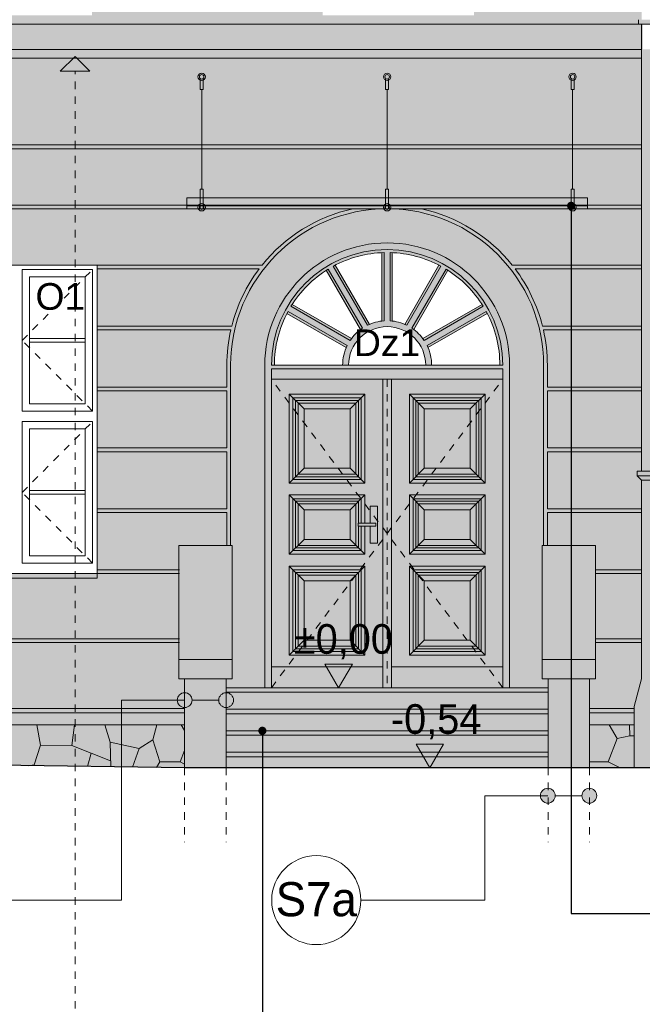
# Model space of a CAD drawing. Extents: x -396299 to -11759, y -15022 to 18278.
# Tile 164 of 205: x -73480 to -69284, y -5586 to 1053. Entities that reach past the tile are written whole.
import ezdxf

# ---------------------------------------------------------------- set-up
doc = ezdxf.new("R2010")
doc.units = 0
doc.header["$MEASUREMENT"] = 0
doc.linetypes.add('Hidden Line', pattern=[100, 50, -50])
for name, color, linetype, lineweight, true_color in [('Arch okna_Nr_Pióra__114', 7, 'Continuous', 13, 0xf1d696), ('Arch okna_Nr_Pióra__14', 7, 'Continuous', 18, 0xbd8b17), ('Arch okna_Nr_Pióra__82', 7, 'Continuous', 20, 0xaaaaaa), ('Arch opisy_Nr_Pióra__3', 7, 'Continuous', 20, 0xff6600), ('INWENT.ŚCIANY_Nr_Pióra__2', 7, 'Continuous', 13, 0x7f7f7f)]:
    doc.layers.add(name, color=color, linetype=linetype, lineweight=lineweight, true_color=true_color)
for name, color, linetype, lineweight in [('Arch okna_Nr_Pióra__32', 34, 'Continuous', 15), ('Arch opisy okien_Nr_Pióra__21', 7, 'Continuous', 13), ('Arch opisy_Nr_Pióra__1', 7, 'Continuous', 25), ('Arch opisy_Nr_Pióra__21', 7, 'Continuous', 13), ('Arch wymiary_Nr_Pióra__21', 7, 'Continuous', 13), ('Arch wyposażenie_Nr_Pióra__21', 7, 'Continuous', 13), ('INWENT ODWODNIENIE_Nr_Pióra__21', 7, 'Continuous', 13), ('INWENT TEREN_Nr_Pióra__1', 7, 'Continuous', 25), ('INWENT. DRZWI_Nr_Pióra__21', 7, 'Continuous', 13), ('INWENT.ŚCIANY_Nr_Pióra__21', 7, 'Continuous', 13), ('Istniejące schody_Nr_Pióra__21', 7, 'Continuous', 13)]:
    doc.layers.add(name, color=color, linetype=linetype, lineweight=lineweight)
doc.layers.add('Arch opisy', color=7, linetype='Continuous')
doc.layers.add('Arch wymiary', color=7, linetype='Continuous')
doc.styles.add('GENERATED_STYLE_1', font='txt')
doc.styles.add('GENERATED_STYLE_3', font='txt')
doc.styles.add('GENERATED_STYLE_8', font='arial.ttf')
doc.dimstyles.new('GENERATED_STYLE__11', dxfattribs={"dimtxt": 0.18, "dimasz": 109.44, "dimexe": 0.18, "dimexo": 0.0625, "dimgap": 0.09, "dimtad": 0, "dimtih": 1, "dimtoh": 1, "dimdec": 4, "dimzin": 0, "dimdsep": 46, "dimcen": 0.09, "dimadec": 0, "dimazin": 0, "dimtfac": 1, "dimtdec": 4, "dimtmove": 0, "dimatfit": 3, "dimldrblk": 'ARROWHEAD_11', "dimfxl": 0, "dimtolj": 1, "dimtzin": 0, "dimarcsym": 0})

# ---------------------------------------------------------------- blocks, each defined once
blk = doc.blocks.new('Linia_126', base_point=(-72088.7, -3535.4))
at = {"layer": 'Arch opisy_Nr_Pióra__21', "linetype": 'Continuous'}
for points in [[(-72318.7, -3535.4), (-72322.5, -3516.2), (-72333.4, -3500), (-72349.6, -3489.2), (-72368.7, -3485.4), (-72387.9, -3489.2), (-72404.1, -3500), (-72414.9, -3516.2), (-72418.7, -3535.4), (-72414.9, -3554.5), (-72404.1, -3570.7), (-72387.9, -3581.6), (-72368.7, -3585.4), (-72349.6, -3581.6), (-72333.4, -3570.7), (-72322.5, -3554.5)], [(-72038.7, -3535.4), (-72042.5, -3516.2), (-72053.4, -3500), (-72069.6, -3489.2), (-72088.7, -3485.4), (-72107.9, -3489.2), (-72124.1, -3500), (-72134.9, -3516.2), (-72138.7, -3535.4), (-72134.9, -3554.5), (-72124.1, -3570.7), (-72107.9, -3581.6), (-72088.7, -3585.4), (-72069.6, -3581.6), (-72053.4, -3570.7), (-72042.5, -3554.5)]]:
    blk.add_hatch(color=256, dxfattribs=at).paths.add_polyline_path(points, flags=0)
blk.add_line((-72138.7, -3535.4), (-72318.7, -3535.4), dxfattribs=at)
for centre in [(-72368.7, -3535.4), (-72088.7, -3535.4)]:
    blk.add_circle(centre, 50, dxfattribs=at)
blk = doc.blocks.new('Linia_127', base_point=(-72793, -4883.9))
at = {"layer": 'Arch opisy_Nr_Pióra__21', "linetype": 'Continuous'}
blk.add_line((-72793, -4883.9), (-73769.7, -4883.9), dxfattribs=at)
blk.add_circle((-74069.7, -4883.9), 300, dxfattribs=at)
blk = doc.blocks.new('Linia_128', base_point=(-69640.5, -4180))
at = {"layer": 'Arch opisy_Nr_Pióra__21', "linetype": 'Continuous'}
for points in [[(-69870.5, -4180), (-69874.3, -4160.9), (-69885.1, -4144.7), (-69901.3, -4133.8), (-69920.5, -4130), (-69939.6, -4133.8), (-69955.8, -4144.7), (-69966.7, -4160.9), (-69970.5, -4180), (-69966.7, -4199.1), (-69955.8, -4215.4), (-69939.6, -4226.2), (-69920.5, -4230), (-69901.3, -4226.2), (-69885.1, -4215.4), (-69874.3, -4199.1)], [(-69590.5, -4180), (-69594.3, -4160.9), (-69605.1, -4144.7), (-69621.3, -4133.8), (-69640.5, -4130), (-69659.6, -4133.8), (-69675.8, -4144.7), (-69686.7, -4160.9), (-69690.5, -4180), (-69686.7, -4199.1), (-69675.8, -4215.4), (-69659.6, -4226.2), (-69640.5, -4230), (-69621.3, -4226.2), (-69605.1, -4215.4), (-69594.3, -4199.1)]]:
    blk.add_hatch(color=256, dxfattribs=at).paths.add_polyline_path(points, flags=0)
blk.add_line((-69690.5, -4180), (-69870.5, -4180), dxfattribs=at)
for centre in [(-69920.5, -4180), (-69640.5, -4180)]:
    blk.add_circle(centre, 50, dxfattribs=at)
blk = doc.blocks.new('Linia_129', base_point=(-70344.8, -4883.9))
at = {"layer": 'Arch opisy_Nr_Pióra__21', "linetype": 'Continuous'}
blk.add_line((-70344.8, -4883.9), (-71181.4, -4883.9), dxfattribs=at)
blk.add_circle((-71481.4, -4883.9), 300, dxfattribs=at)
blk = doc.blocks.new('Linia_185', base_point=(-73106.7, -9914.6))
at = {"layer": 'Arch opisy_Nr_Pióra__3', "linetype": 'Continuous'}
blk.add_hatch(color=256, dxfattribs=at).paths.add_polyline_path([(-73106.7, 806), (-73006.7, 706), (-73206.7, 706)], flags=0)
for p, q in [((-73106.7, 806), (-73206.7, 706)), ((-73106.7, 806), (-73006.7, 706)), ((-73006.7, 706), (-73206.7, 706))]:
    blk.add_line(p, q, dxfattribs=at)
at = {"layer": 'Arch opisy_Nr_Pióra__3', "linetype": 'Hidden Line'}
blk.add_line((-73106.7, -9914.6), (-73106.7, 706), dxfattribs=at)
blk = doc.blocks.new('Wymiary_1', base_point=(-71330.9, -3451.8))
at = {"layer": 'Arch wymiary_Nr_Pióra__21', "linetype": 'Continuous'}
blk.add_hatch(color=256, dxfattribs=at).paths.add_polyline_path([(-71330.9, -3451.8), (-71423.7, -3291.8), (-71238.1, -3291.8)], flags=0)
for p, q in [((-71330.9, -3451.8), (-71423.7, -3291.8)), ((-71423.7, -3291.8), (-71238.1, -3291.8)), ((-71238.1, -3291.8), (-71330.9, -3451.8)), ((-71330.9, -3451.8), (-71450.9, -3451.8)), ((-71330.9, -3451.8), (-71210.9, -3451.8))]:
    blk.add_line(p, q, dxfattribs=at)
at = {"layer": 'Arch wymiary_Nr_Pióra__21', "insert": (-71632.1, -3259.8), "char_height": 200, "attachment_point": 7, "style": 'GENERATED_STYLE_1'}
blk.add_mtext('{±0,00}', dxfattribs=at)
blk = doc.blocks.new('Wymiary_4', base_point=(-70715.8, -3991.8))
at = {"layer": 'Arch wymiary_Nr_Pióra__21', "linetype": 'Continuous'}
blk.add_hatch(color=256, dxfattribs=at).paths.add_polyline_path([(-70715.8, -3991.8), (-70808.6, -3831.8), (-70623, -3831.8)], flags=0)
for p, q in [((-70715.8, -3991.8), (-70808.6, -3831.8)), ((-70808.6, -3831.8), (-70623, -3831.8)), ((-70623, -3831.8), (-70715.8, -3991.8)), ((-70715.8, -3991.8), (-70835.8, -3991.8)), ((-70715.8, -3991.8), (-70595.8, -3991.8))]:
    blk.add_line(p, q, dxfattribs=at)
at = {"layer": 'Arch wymiary_Nr_Pióra__21', "insert": (-70978.3, -3799.8), "char_height": 200, "attachment_point": 7, "style": 'GENERATED_STYLE_1'}
blk.add_mtext('{-0,54}', dxfattribs=at)
blk = doc.blocks.new('ARROWHEAD_11')
at = {"color": 0, "linetype": 'Continuous', "lineweight": 0}
blk.add_line((0, 0), (-1, 0), dxfattribs=at)
at = {"color": 0, "linetype": 'Continuous', "lineweight": 0, "const_width": 0.25, "flags": 128}
blk.add_lwpolyline([(-0.125, 0, 1), (0.125, 0, 1)], format="xyb", close=True, dxfattribs=at)

msp = doc.modelspace()

# ---------------------------------------------------------------- hatches: boundary and pattern name
at = {"layer": 'Arch okna_Nr_Pióra__114', "linetype": 'Continuous', "lineweight": 0, "true_color": 0x3c3525}
msp.add_hatch(color=39, dxfattribs=at).paths.add_polyline_path([(-81403.7, 1023.2), (-81473.7, 1023.2), (-81473.7, 853.2), (-81403.7, 853.2), (-81403.7, 793.2), (-69288.7, 793.2), (-69288.7, 1023.2)], flags=0)
at = {"layer": 'Arch okna_Nr_Pióra__114', "linetype": 'Continuous', "lineweight": 0, "true_color": 0x786b4b}
h = msp.add_hatch(color=47, dxfattribs=at)
h.paths.add_polyline_path([(-80773.7, 793.2), (-80773.7, -3121.8), (-80753.7, -3121.8), (-80753.7, -3151.8), (-80733.7, -3151.8), (-80733.7, -3231.8), (-80753.7, -3231.8), (-80753.7, -3591.8), (-80743.7, -3591.8), (-72368.7, -3591.8), (-72368.7, -3391.8), (-72408.7, -3391.8), (-72408.7, -2491.8), (-72048.7, -2491.8), (-72048.7, -3391.8), (-72088.7, -3391.8), (-72088.7, -3451.8), (-71828.7, -3451.8), (-71828.7, -1301.8, -1.030302), (-70178.7, -1301.8), (-70178.7, -3451.8), (-69918.7, -3451.8), (-69918.7, -3391.8), (-69958.7, -3391.8), (-69958.7, -2491.8), (-69598.7, -2491.8), (-69598.7, -3391.8), (-69638.7, -3391.8), (-69638.7, -3591.8), (-69338.7, -3591.8), (-69338.7, -3577.3), (-69288.7, -3390.7), (-69288.7, -2051.8), (-69318.7, -2021.8), (-69318.7, -1991.8), (-69288.7, -1991.8), (-69288.7, 793.2)], flags=0)
h.paths.add_polyline_path([(-77368.7, -2711.8), (-78448.7, -2711.8), (-78448.7, -601.8), (-77368.7, -601.8)], flags=0)
h.paths.add_polyline_path([(-75163.7, -2711.8), (-76243.7, -2711.8), (-76243.7, -601.8), (-75163.7, -601.8)], flags=0)
h.paths.add_polyline_path([(-74038.7, -601.8), (-72958.7, -601.8), (-72958.7, -2711.8), (-74038.7, -2711.8)], flags=0)
for points in [[(-72368.7, -3991.8), (-72088.7, -3991.8), (-72088.7, -3391.8), (-72368.7, -3391.8)], [(-69638.7, -3391.8), (-69918.7, -3391.8), (-69918.7, -3991.8), (-69638.7, -3991.8)], [(-80743.7, -3591.8), (-80743.7, -3621.8), (-80723.7, -3621.8), (-80723.7, -3701.8), (-72368.7, -3701.8), (-72368.7, -3591.8)], [(-69338.7, -3701.8), (-69638.7, -3701.8), (-69638.7, -3591.8), (-69338.7, -3591.8)]]:
    msp.add_hatch(color=47, dxfattribs=at).paths.add_polyline_path(points, flags=0)
at = {"layer": 'Arch okna_Nr_Pióra__14', "linetype": 'Continuous', "lineweight": 0, "true_color": 0x8d6811}
h = msp.add_hatch(color=44, dxfattribs=at)
h.paths.add_polyline_path([(-71828.7, -3451.8), (-70178.7, -3451.8), (-70178.7, -1276.8, 1), (-71828.7, -1276.8)], flags=0)
h.paths.add_polyline_path([(-71678.7, -927.5, 0.119953), (-71763.7, -1276.8), (-71303.7, -1276.8, -0.102018), (-71279.3, -1158.2)], flags=0)
h.paths.add_polyline_path([(-71643.7, -866.9), (-71244.3, -1097.5, -0.07256), (-71183, -1036.3), (-71413.6, -636.8, 0.108286)], flags=0)
h.paths.add_polyline_path([(-71353, -601.8), (-71122.4, -1001.3, -0.07256), (-71038.7, -978.9), (-71038.7, -517.6, 0.108286)], flags=0)
h.paths.add_polyline_path([(-70968.7, -517.6), (-70968.7, -978.9, -0.07256), (-70885.1, -1001.3), (-70654.5, -601.8, 0.108286)], flags=0)
h.paths.add_polyline_path([(-70593.8, -636.8), (-70824.5, -1036.3, -0.07256), (-70763.2, -1097.5), (-70363.8, -866.9, 0.108286)], flags=0)
h.paths.add_polyline_path([(-70328.8, -927.5), (-70728.2, -1158.2, -0.102018), (-70703.7, -1276.8), (-70243.7, -1276.8, 0.119953)], flags=0)
h.paths.add_polyline_path([(-70743.7, -1276.8, 1), (-71263.7, -1276.8)], flags=0)
at = {"layer": 'Arch okna_Nr_Pióra__32', "linetype": 'Continuous', "lineweight": 0, "true_color": 0x603000}
for points in [[(-81503.7, 1023.2), (-41868.7, 1023.2), (-41868.7, 1053.2), (-41868.7, 1123.2), (-44208.7, 1123.2), (-44208.7, 1083.2), (-45228.7, 1083.2), (-45228.7, 1123.2), (-46558.7, 1123.2), (-46558.7, 1083.2), (-47578.7, 1083.2), (-47578.7, 1123.2), (-48608.7, 1123.2), (-48608.7, 1083.2), (-49628.7, 1083.2), (-49628.7, 1123.2), (-51128.7, 1123.2), (-51128.7, 1083.2), (-52148.7, 1083.2), (-52148.7, 1123.2), (-53333.7, 1123.2), (-53333.7, 1053.2), (-53443.7, 1053.2), (-53443.7, 1123.2), (-54068.7, 1123.2), (-55268.7, 1123.2), (-55268.7, 1083.2), (-56288.7, 1083.2), (-56288.7, 1123.2), (-57463.7, 1123.2), (-57463.7, 1083.2), (-58483.7, 1083.2), (-58483.7, 1123.2), (-59673.7, 1123.2), (-59673.7, 1083.2), (-60693.7, 1083.2), (-60693.7, 1123.2), (-61898.7, 1123.2), (-61898.7, 1083.2), (-62918.7, 1083.2), (-62918.7, 1123.2), (-64093.7, 1123.2), (-64093.7, 1083.2), (-65113.7, 1083.2), (-65113.7, 1123.2), (-66293.7, 1123.2), (-66293.7, 1083.2), (-67313.7, 1083.2), (-67313.7, 1123.2), (-68548.7, 1123.2), (-69178.7, 1123.2), (-69178.7, 1053.2), (-69288.7, 1053.2), (-69288.7, 1123.2), (-70418.7, 1123.2), (-70418.7, 1083.2), (-71438.7, 1083.2), (-71438.7, 1123.2), (-72993.7, 1123.2), (-72993.7, 1083.2), (-74013.7, 1083.2), (-74013.7, 1123.2), (-75218.7, 1123.2), (-75218.7, 1083.2), (-76238.7, 1083.2), (-76238.7, 1123.2), (-77438.7, 1123.2), (-77438.7, 1083.2), (-78458.7, 1083.2), (-78458.7, 1123.2), (-80773.7, 1123.2), (-81343.7, 1123.2), (-81343.7, 1053.2), (-81503.7, 1053.2)], [(-69288.7, -3390.7), (-69338.7, -3577.3), (-69338.7, -3991.8), (-69228.7, -3991.8), (-69228.7, -3591.8), (-69178.7, -3405.2), (-69178.7, -2051.8), (-69148.7, -2021.8), (-69148.7, -1991.8), (-69178.7, -1991.8), (-69178.7, 793.2), (-69208.7, 793.2), (-69208.7, 853.2), (-69278.7, 853.2), (-69278.7, 1023.2), (-69288.7, 1023.2), (-69288.7, -1991.8), (-69318.7, -1991.8), (-69318.7, -2021.8), (-69288.7, -2051.8)], [(-74038.7, -2711.8), (-72958.7, -2711.8), (-72958.7, -2681.8), (-74038.7, -2681.8)]]:
    msp.add_hatch(color=48, dxfattribs=at).paths.add_polyline_path(points, flags=0)
at = {"layer": 'Arch okna_Nr_Pióra__82', "linetype": 'Continuous', "lineweight": 0, "true_color": 0x555555}
for points in [[(-72408.7, -3391.8), (-72048.7, -3391.8), (-72048.7, -2491.8), (-72408.7, -2491.8)], [(-69598.7, -3391.8), (-69958.7, -3391.8), (-69958.7, -2491.8), (-69598.7, -2491.8)], [(-72088.7, -3991.8), (-69918.7, -3991.8), (-69918.7, -3451.8), (-72088.7, -3451.8)], [(-72368.7, -3701.8), (-80748.7, -3701.8), (-80748.7, -3878), (-72368.7, -3991.8)], [(-69638.7, -3701.8), (-69638.7, -3991.8), (-69338.7, -3991.8), (-69338.7, -3701.8)]]:
    msp.add_hatch(color=251, dxfattribs=at).paths.add_polyline_path(points, flags=0)

# ---------------------------------------------------------------- linework, layer by layer
at = {"layer": 'Arch opisy_Nr_Pióra__21', "linetype": 'Continuous'}
for p, q in [((-72368.7, -3535.4), (-72793, -3535.4)), ((-72793, -3535.4), (-72793, -4883.9)), ((-69920.5, -4180), (-70344.8, -4180)), ((-70344.8, -4180), (-70344.8, -4883.9))]:
    msp.add_line(p, q, dxfattribs=at)
at = {"layer": 'Arch wyposażenie_Nr_Pióra__21', "linetype": 'Continuous'}
for p, q in [((-72263.7, 583), (-72263.7, 656.6)), ((-72243.7, 583), (-72243.7, 656.6)), ((-71013.7, 583), (-71013.7, 656.6)), ((-70993.7, 583), (-70993.7, 656.6)), ((-69763.7, 583), (-69763.7, 656.6)), ((-69743.7, 583), (-69743.7, 656.6)), ((-72263.7, 583), (-72243.7, 583)), ((-72253.7, -89.7), (-72253.7, 583)), ((-71013.7, 583), (-70993.7, 583)), ((-71003.7, -89.7), (-71003.7, 583)), ((-69743.7, 583), (-69763.7, 583)), ((-69753.7, -89.7), (-69753.7, 583)), ((-72263.7, -221.8), (-72263.7, -89.7)), ((-72263.7, -89.7), (-72243.7, -89.7)), ((-72243.7, -221.8), (-72243.7, -89.7)), ((-71013.7, -221.8), (-71013.7, -89.7)), ((-71013.7, -89.7), (-70993.7, -89.7)), ((-70993.7, -221.8), (-70993.7, -89.7)), ((-69763.7, -221.8), (-69763.7, -89.7)), ((-69743.7, -89.7), (-69763.7, -89.7)), ((-69743.7, -221.8), (-69743.7, -89.7)), ((-72353.7, -147.4), (-69653.7, -147.4)), ((-72353.7, -221.8), (-72353.7, -147.4)), ((-69653.7, -221.8), (-69653.7, -147.4)), ((-72353.7, -201.8), (-69653.7, -201.8)), ((-72353.7, -221.8), (-69653.7, -221.8))]:
    msp.add_line(p, q, dxfattribs=at)
for centre, radius in [((-72253.7, 667.8), 25), ((-72253.7, 667.8), 15), ((-71003.7, 667.8), 25), ((-71003.7, 667.8), 15), ((-69753.7, 667.8), 25), ((-69753.7, 667.8), 15), ((-72253.7, -211.8), 25), ((-72253.7, -211.8), 15), ((-71003.7, -211.8), 25), ((-71003.7, -211.8), 15), ((-69753.7, -211.8), 25), ((-69753.7, -211.8), 15)]:
    msp.add_circle(centre, radius, dxfattribs=at)
at = {"layer": 'INWENT ODWODNIENIE_Nr_Pióra__21', "linetype": 'Continuous'}
for p, q in [((-69288.7, -1991.8), (-69288.7, 1023.2)), ((-69148.7, -1991.8), (-69318.7, -1991.8)), ((-69318.7, -2021.8), (-69318.7, -1991.8)), ((-69148.7, -2021.8), (-69318.7, -2021.8)), ((-69318.7, -2021.8), (-69288.7, -2051.8)), ((-69288.7, -3390.7), (-69288.7, -2051.8)), ((-69178.7, -2051.8), (-69288.7, -2051.8)), ((-69338.7, -3577.3), (-69288.7, -3390.7)), ((-69338.7, -3991.8), (-69338.7, -3577.3))]:
    msp.add_line(p, q, dxfattribs=at)
at = {"layer": 'INWENT TEREN_Nr_Pióra__1', "linetype": 'Continuous'}
for p, q in [((-72368.7, -3991.8), (-80773.7, -3877.7)), ((-53008.7, -3991.8), (-72368.7, -3991.8))]:
    msp.add_line(p, q, dxfattribs=at)
at = {"layer": 'INWENT. DRZWI_Nr_Pióra__21', "linetype": 'Continuous'}
for p, q in [((-71038.7, -978.9), (-71038.7, -517.6)), ((-71023.7, -977.5), (-71023.7, -517.1)), ((-70983.7, -977.5), (-70983.7, -517.1)), ((-70983.7, -977.5), (-70983.7, -517.1)), ((-70968.7, -978.9), (-70968.7, -517.6)), ((-73463.7, -1586.8), (-73463.7, -631.8)), ((-73463.7, -631.8), (-72988.7, -631.8)), ((-72988.7, -1586.8), (-72988.7, -631.8)), ((-71183, -1036.3), (-71413.6, -636.8)), ((-71170.7, -1027.6), (-71400.9, -628.9)), ((-71136.1, -1007.6), (-71366.3, -608.9)), ((-71122.4, -1001.3), (-71353, -601.8)), ((-70885.1, -1001.3), (-70654.5, -601.8)), ((-70871.4, -1007.6), (-70641.2, -608.9)), ((-70836.8, -1027.6), (-70606.5, -628.9)), ((-70824.5, -1036.3), (-70593.8, -636.8)), ((-73413.7, -1536.8), (-73413.7, -681.8)), ((-73413.7, -681.8), (-73038.7, -681.8)), ((-73038.7, -1536.8), (-73038.7, -681.8)), ((-71279.3, -1158.2), (-71678.7, -927.5)), ((-71273, -1144.5), (-71671.7, -914.3)), ((-71253, -1109.8), (-71651.7, -879.6)), ((-71244.3, -1097.5), (-71643.7, -866.9)), ((-70763.2, -1097.5), (-70363.8, -866.9)), ((-70754.5, -1109.8), (-70355.8, -879.6)), ((-70734.5, -1144.5), (-70335.8, -914.3)), ((-70728.2, -1158.2), (-70328.8, -927.5)), ((-73413.7, -1096.3), (-73038.7, -1096.3)), ((-73413.7, -1122.3), (-73038.7, -1122.3)), ((-70223.7, -1276.8), (-71783.7, -1276.8)), ((-71783.7, -3451.8), (-71783.7, -1301.8)), ((-70223.7, -1301.8), (-71783.7, -1301.8)), ((-70223.7, -3451.8), (-70223.7, -1301.8)), ((-70223.7, -1371.8), (-71783.7, -1371.8)), ((-71033.7, -1371.8), (-71033.7, -3451.8)), ((-70973.7, -1371.8), (-70973.7, -3451.8)), ((-71663.7, -1471.8), (-71153.7, -1471.8)), ((-71663.7, -2071.8), (-71663.7, -1471.8)), ((-71663.7, -1471.8), (-71563.7, -1571.8)), ((-71638.7, -1496.8), (-71178.7, -1496.8)), ((-71638.7, -2046.8), (-71638.7, -1496.8)), ((-71621.2, -2029.3), (-71621.2, -1514.3)), ((-71621.2, -1514.3), (-71196.2, -1514.3)), ((-71153.7, -1471.8), (-71253.7, -1571.8)), ((-71196.2, -1514.3), (-71196.2, -2029.3)), ((-71178.7, -1496.8), (-71178.7, -2046.8)), ((-71153.7, -1471.8), (-71153.7, -2071.8)), ((-70343.7, -1471.8), (-70853.7, -1471.8)), ((-70853.7, -1471.8), (-70853.7, -2071.8)), ((-70853.7, -1471.8), (-70753.7, -1571.8)), ((-70368.7, -1496.8), (-70828.7, -1496.8)), ((-70828.7, -1496.8), (-70828.7, -2046.8)), ((-70811.2, -1514.3), (-70811.2, -2029.3)), ((-70386.2, -1514.3), (-70811.2, -1514.3)), ((-70343.7, -1471.8), (-70443.7, -1571.8)), ((-70386.2, -2029.3), (-70386.2, -1514.3)), ((-70368.7, -2046.8), (-70368.7, -1496.8)), ((-70343.7, -2071.8), (-70343.7, -1471.8)), ((-73463.7, -1586.8), (-72988.7, -1586.8)), ((-73413.7, -1536.8), (-73038.7, -1536.8)), ((-71603.7, -2011.8), (-71603.7, -1531.8)), ((-71603.7, -1531.8), (-71213.7, -1531.8)), ((-71563.7, -1971.8), (-71563.7, -1571.8)), ((-71563.7, -1571.8), (-71253.7, -1571.8)), ((-71253.7, -1571.8), (-71253.7, -1971.8)), ((-71213.7, -1531.8), (-71213.7, -2011.8)), ((-70793.7, -1531.8), (-70793.7, -2011.8)), ((-70403.7, -1531.8), (-70793.7, -1531.8)), ((-70753.7, -1571.8), (-70753.7, -1971.8)), ((-70443.7, -1571.8), (-70753.7, -1571.8)), ((-70443.7, -1971.8), (-70443.7, -1571.8)), ((-70403.7, -2011.8), (-70403.7, -1531.8)), ((-73463.7, -1656.8), (-73463.7, -2611.8)), ((-73463.7, -1656.8), (-72988.7, -1656.8)), ((-72988.7, -1656.8), (-72988.7, -2611.8)), ((-73413.7, -1706.8), (-73413.7, -2561.8)), ((-73413.7, -1706.8), (-73038.7, -1706.8)), ((-73038.7, -1706.8), (-73038.7, -2561.8)), ((-71663.7, -2071.8), (-71563.7, -1971.8)), ((-71563.7, -1971.8), (-71253.7, -1971.8)), ((-71153.7, -2071.8), (-71253.7, -1971.8)), ((-70853.7, -2071.8), (-70753.7, -1971.8)), ((-70443.7, -1971.8), (-70753.7, -1971.8)), ((-70343.7, -2071.8), (-70443.7, -1971.8)), ((-71638.7, -2046.8), (-71178.7, -2046.8)), ((-71621.2, -2029.3), (-71196.2, -2029.3)), ((-71603.7, -2011.8), (-71213.7, -2011.8)), ((-70368.7, -2046.8), (-70828.7, -2046.8)), ((-70386.2, -2029.3), (-70811.2, -2029.3)), ((-70403.7, -2011.8), (-70793.7, -2011.8)), ((-73413.7, -2121.3), (-73038.7, -2121.3)), ((-71663.7, -2071.8), (-71153.7, -2071.8)), ((-70343.7, -2071.8), (-70853.7, -2071.8)), ((-73413.7, -2147.3), (-73038.7, -2147.3)), ((-71663.7, -2151.8), (-71153.7, -2151.8)), ((-71663.7, -2551.8), (-71663.7, -2151.8)), ((-71663.7, -2151.8), (-71563.7, -2251.8)), ((-71638.7, -2176.8), (-71178.7, -2176.8)), ((-71638.7, -2526.8), (-71638.7, -2176.8)), ((-71153.7, -2151.8), (-71253.7, -2251.8)), ((-71178.7, -2176.8), (-71178.7, -2341.8)), ((-71153.7, -2151.8), (-71153.7, -2341.8)), ((-70343.7, -2151.8), (-70853.7, -2151.8)), ((-70853.7, -2151.8), (-70853.7, -2551.8)), ((-70853.7, -2151.8), (-70753.7, -2251.8)), ((-70368.7, -2176.8), (-70828.7, -2176.8)), ((-70828.7, -2176.8), (-70828.7, -2526.8)), ((-70343.7, -2151.8), (-70443.7, -2251.8)), ((-70368.7, -2526.8), (-70368.7, -2176.8)), ((-70343.7, -2551.8), (-70343.7, -2151.8)), ((-71621.2, -2509.3), (-71621.2, -2194.3)), ((-71621.2, -2194.3), (-71196.2, -2194.3)), ((-71603.7, -2491.8), (-71603.7, -2211.8)), ((-71603.7, -2211.8), (-71213.7, -2211.8)), ((-71563.7, -2451.8), (-71563.7, -2251.8)), ((-71563.7, -2251.8), (-71253.7, -2251.8)), ((-71253.7, -2251.8), (-71253.7, -2451.8)), ((-71213.7, -2211.8), (-71213.7, -2491.8)), ((-71196.2, -2194.3), (-71196.2, -2341.8)), ((-71118.7, -2226.8), (-71068.7, -2226.8)), ((-71118.7, -2341.8), (-71118.7, -2226.8)), ((-71068.7, -2226.8), (-71068.7, -2476.8)), ((-70811.2, -2194.3), (-70811.2, -2509.3)), ((-70386.2, -2194.3), (-70811.2, -2194.3)), ((-70793.7, -2211.8), (-70793.7, -2491.8)), ((-70403.7, -2211.8), (-70793.7, -2211.8)), ((-70753.7, -2251.8), (-70753.7, -2451.8)), ((-70443.7, -2251.8), (-70753.7, -2251.8)), ((-70443.7, -2451.8), (-70443.7, -2251.8)), ((-70403.7, -2491.8), (-70403.7, -2211.8)), ((-70386.2, -2509.3), (-70386.2, -2194.3)), ((-71078.7, -2341.8), (-71198.7, -2341.8)), ((-71198.7, -2341.8), (-71198.7, -2361.8)), ((-71198.7, -2361.8), (-71078.7, -2361.8)), ((-71196.2, -2361.8), (-71196.2, -2509.3)), ((-71178.7, -2361.8), (-71178.7, -2526.8)), ((-71153.7, -2361.8), (-71153.7, -2551.8)), ((-71118.7, -2476.8), (-71118.7, -2361.8)), ((-71078.7, -2361.8), (-71078.7, -2341.8)), ((-71663.7, -2551.8), (-71563.7, -2451.8)), ((-71563.7, -2451.8), (-71253.7, -2451.8)), ((-71153.7, -2551.8), (-71253.7, -2451.8)), ((-70853.7, -2551.8), (-70753.7, -2451.8)), ((-70443.7, -2451.8), (-70753.7, -2451.8)), ((-70343.7, -2551.8), (-70443.7, -2451.8)), ((-71621.2, -2509.3), (-71196.2, -2509.3)), ((-71603.7, -2491.8), (-71213.7, -2491.8)), ((-71068.7, -2476.8), (-71118.7, -2476.8)), ((-70386.2, -2509.3), (-70811.2, -2509.3)), ((-70403.7, -2491.8), (-70793.7, -2491.8)), ((-73413.7, -2561.8), (-73038.7, -2561.8)), ((-71663.7, -2551.8), (-71153.7, -2551.8)), ((-71638.7, -2526.8), (-71178.7, -2526.8)), ((-70343.7, -2551.8), (-70853.7, -2551.8)), ((-70368.7, -2526.8), (-70828.7, -2526.8)), ((-73463.7, -2611.8), (-72988.7, -2611.8)), ((-71663.7, -3231.8), (-71663.7, -2631.8)), ((-71663.7, -2631.8), (-71153.7, -2631.8)), ((-71663.7, -2631.8), (-71563.7, -2731.8)), ((-71153.7, -2631.8), (-71253.7, -2731.8)), ((-71153.7, -2631.8), (-71153.7, -3231.8)), ((-70343.7, -2631.8), (-70853.7, -2631.8)), ((-70853.7, -2631.8), (-70853.7, -3231.8)), ((-70853.7, -2631.8), (-70753.7, -2731.8)), ((-70343.7, -2631.8), (-70443.7, -2731.8)), ((-70343.7, -3231.8), (-70343.7, -2631.8)), ((-71638.7, -2656.8), (-71178.7, -2656.8)), ((-71638.7, -3206.8), (-71638.7, -2656.8)), ((-71621.2, -3189.3), (-71621.2, -2674.3)), ((-71621.2, -2674.3), (-71196.2, -2674.3)), ((-71603.7, -3171.8), (-71603.7, -2691.8)), ((-71603.7, -2691.8), (-71213.7, -2691.8)), ((-71213.7, -2691.8), (-71213.7, -3171.8)), ((-71196.2, -2674.3), (-71196.2, -3189.3)), ((-71178.7, -2656.8), (-71178.7, -3206.8)), ((-70368.7, -2656.8), (-70828.7, -2656.8)), ((-70828.7, -2656.8), (-70828.7, -3206.8)), ((-70811.2, -2674.3), (-70811.2, -3189.3)), ((-70386.2, -2674.3), (-70811.2, -2674.3)), ((-70793.7, -2691.8), (-70793.7, -3171.8)), ((-70403.7, -2691.8), (-70793.7, -2691.8)), ((-70403.7, -3171.8), (-70403.7, -2691.8)), ((-70386.2, -3189.3), (-70386.2, -2674.3)), ((-70368.7, -3206.8), (-70368.7, -2656.8)), ((-71563.7, -3131.8), (-71563.7, -2731.8)), ((-71563.7, -2731.8), (-71253.7, -2731.8)), ((-71253.7, -2731.8), (-71253.7, -3131.8)), ((-70753.7, -2731.8), (-70753.7, -3131.8)), ((-70443.7, -2731.8), (-70753.7, -2731.8)), ((-70443.7, -3131.8), (-70443.7, -2731.8)), ((-71663.7, -3231.8), (-71563.7, -3131.8)), ((-71603.7, -3171.8), (-71213.7, -3171.8)), ((-71563.7, -3131.8), (-71253.7, -3131.8)), ((-71153.7, -3231.8), (-71253.7, -3131.8)), ((-70853.7, -3231.8), (-70753.7, -3131.8)), ((-70403.7, -3171.8), (-70793.7, -3171.8)), ((-70443.7, -3131.8), (-70753.7, -3131.8)), ((-70343.7, -3231.8), (-70443.7, -3131.8)), ((-71663.7, -3231.8), (-71153.7, -3231.8)), ((-71638.7, -3206.8), (-71178.7, -3206.8)), ((-71621.2, -3189.3), (-71196.2, -3189.3)), ((-70343.7, -3231.8), (-70853.7, -3231.8)), ((-70368.7, -3206.8), (-70828.7, -3206.8)), ((-70386.2, -3189.3), (-70811.2, -3189.3)), ((-71033.7, -3311.8), (-71783.7, -3311.8)), ((-70223.7, -3311.8), (-70973.7, -3311.8)), ((-70178.7, -3451.8), (-71828.7, -3451.8))]:
    msp.add_line(p, q, dxfattribs=at)
at = {"layer": 'INWENT. DRZWI_Nr_Pióra__21', "linetype": 'Hidden Line'}
for p, q in [((-73463.7, -1109.3), (-72988.7, -631.8)), ((-72988.7, -1586.8), (-73463.7, -1109.3)), ((-71003.7, -2411.8), (-71783.7, -1371.8)), ((-71003.7, -1371.8), (-71003.7, -3451.8)), ((-71003.7, -2411.8), (-70223.7, -1371.8)), ((-73463.7, -2134.3), (-72988.7, -1656.8)), ((-72988.7, -2611.8), (-73463.7, -2134.3)), ((-71783.7, -3451.8), (-71003.7, -2411.8)), ((-70223.7, -3451.8), (-71003.7, -2411.8)), ((-72368.7, -3991.8), (-72368.7, -4492.8)), ((-72088.7, -3991.8), (-72088.7, -4492.8)), ((-69918.7, -3991.8), (-69918.7, -4492.8)), ((-69638.7, -3991.8), (-69638.7, -4492.8))]:
    msp.add_line(p, q, dxfattribs=at)
at = {"layer": 'INWENT. DRZWI_Nr_Pióra__21', "linetype": 'Continuous'}
for radius, start, end in [(780, 0, 180), (760, 91.50796, 118.49204), (760, 61.50796, 88.49204), (760, 121.50796, 148.49204), (760, 31.50796, 58.49204), (760, 151.50796, 180), (760, 0, 28.49204), (300, 93.82255, 116.17745), (300, 63.82255, 86.17745), (260, 0, 180), (300, 123.82255, 146.17745), (300, 33.82255, 56.17745), (300, 153.82255, 180), (300, 0, 26.17745)]:
    msp.add_arc((-71003.7, -1276.8), radius, start, end, dxfattribs=at)
at = {"layer": 'INWENT.ŚCIANY_Nr_Pióra__2', "linetype": 'Continuous'}
for p, q in [((-73339.8, -3838), (-73365, -3701.8)), ((-73111.5, -3701.8), (-73128.9, -3840.7)), ((-72906.9, -3701.8), (-72870.3, -3819.8)), ((-72583.7, -3803.5), (-72555.9, -3701.8)), ((-72391, -3701.8), (-72368.7, -3739.6)), ((-69507.3, -3701.8), (-69453.6, -3793.1)), ((-69369.2, -3701.8), (-69367, -3776.9)), ((-69367, -3776.9), (-69453.6, -3793.1)), ((-69367, -3776.9), (-69338.7, -3775.3)), ((-73339.8, -3838), (-73383.1, -3970.5)), ((-73128.9, -3840.7), (-73339.8, -3838)), ((-73128.9, -3840.7), (-72867.6, -3943.5)), ((-72870.3, -3819.8), (-72675.6, -3860.3)), ((-72870.3, -3819.8), (-72865.6, -3985.1)), ((-72675.6, -3860.3), (-72583.7, -3803.5)), ((-72583.7, -3803.5), (-72535, -3952.3)), ((-69453.6, -3793.1), (-69514.4, -3952.3)), ((-73023, -3982.9), (-72998.2, -3892.1)), ((-72719.5, -3987.1), (-72675.6, -3860.3)), ((-72368.7, -3875.5), (-72398.1, -3952.3)), ((-73383.1, -3970.5), (-73420.6, -3977.5)), ((-73383.1, -3970.5), (-73380.7, -3978.1)), ((-72535, -3952.3), (-72559.3, -3989.2)), ((-72535, -3952.3), (-72398.1, -3952.3)), ((-72398.1, -3952.3), (-72368.7, -3966.3)), ((-69638.7, -3952.3), (-69514.4, -3952.3)), ((-69514.4, -3952.3), (-69431.9, -3991.8))]:
    msp.add_line(p, q, dxfattribs=at)
at = {"layer": 'INWENT.ŚCIANY_Nr_Pióra__21', "linetype": 'Continuous'}
for p, q in [((-41868.7, 1023.2), (-81503.7, 1023.2)), ((-69308.7, 1053.2), (-69308.7, 1023.2)), ((-69288.7, 853.2), (-81473.7, 853.2)), ((-69288.7, 793.2), (-81403.7, 793.2)), ((-69288.7, 208.2), (-80773.7, 208.2)), ((-69288.7, 183.2), (-80773.7, 183.2)), ((-69288.7, -196.8), (-80773.7, -196.8)), ((-71234.8, -221.8), (-80773.7, -221.8)), ((-69288.7, -221.8), (-70772.7, -221.8)), ((-74038.7, -601.8), (-72958.7, -601.8)), ((-72958.7, -2711.8), (-72958.7, -601.8)), ((-71846.8, -601.8), (-72958.7, -601.8)), ((-71866.2, -626.8), (-72958.7, -626.8)), ((-69288.7, -601.8), (-70160.7, -601.8)), ((-69288.7, -626.8), (-70141.2, -626.8)), ((-72051, -1012.8), (-72958.7, -1012.8)), ((-72057, -1037.8), (-72958.7, -1037.8)), ((-69288.7, -1012.8), (-69956.5, -1012.8)), ((-69288.7, -1037.8), (-69950.5, -1037.8)), ((-72083.7, -1276.8), (-72083.7, -1423.8)), ((-72058.7, -1276.8), (-72058.7, -2491.8)), ((-71828.7, -1276.8), (-71828.7, -3451.8)), ((-70178.7, -1276.8), (-70178.7, -3451.8)), ((-69948.7, -1276.8), (-69948.7, -2491.8)), ((-69923.7, -1276.8), (-69923.7, -1423.8)), ((-72083.7, -1423.8), (-72958.7, -1423.8)), ((-72083.7, -1448.8), (-72958.7, -1448.8)), ((-72083.7, -1448.8), (-72083.7, -1834.8)), ((-69288.7, -1423.8), (-69923.7, -1423.8)), ((-69288.7, -1448.8), (-69923.7, -1448.8)), ((-69923.7, -1448.8), (-69923.7, -1834.8)), ((-72083.7, -1834.8), (-72958.7, -1834.8)), ((-69288.7, -1834.8), (-69923.7, -1834.8)), ((-72083.7, -1859.8), (-72958.7, -1859.8)), ((-72083.7, -1859.8), (-72083.7, -2245.8)), ((-69288.7, -1859.8), (-69923.7, -1859.8)), ((-69923.7, -1859.8), (-69923.7, -2245.8)), ((-72083.7, -2245.8), (-72958.7, -2245.8)), ((-69288.7, -2245.8), (-69923.7, -2245.8)), ((-72083.7, -2270.8), (-72958.7, -2270.8)), ((-72083.7, -2270.8), (-72083.7, -2491.8)), ((-69288.7, -2270.8), (-69923.7, -2270.8)), ((-69923.7, -2270.8), (-69923.7, -2491.8)), ((-72958.7, -2681.8), (-74038.7, -2681.8)), ((-72958.7, -2711.8), (-74038.7, -2711.8)), ((-72403.7, -2656.8), (-72958.7, -2656.8)), ((-72403.7, -2681.8), (-72958.7, -2681.8)), ((-69288.7, -2656.8), (-69598.7, -2656.8)), ((-69288.7, -2681.8), (-69598.7, -2681.8)), ((-72403.7, -3121.8), (-80753.7, -3121.8)), ((-72403.7, -3146.8), (-80753.7, -3146.8)), ((-69288.7, -3121.8), (-69598.7, -3121.8)), ((-69288.7, -3146.8), (-69598.7, -3146.8)), ((-80743.7, -3591.8), (-72368.7, -3591.8)), ((-80743.7, -3621.8), (-72368.7, -3621.8)), ((-69638.7, -3591.8), (-69338.7, -3591.8)), ((-69638.7, -3621.8), (-69338.7, -3621.8)), ((-80723.7, -3701.8), (-72368.7, -3701.8)), ((-69638.7, -3701.8), (-69338.7, -3701.8))]:
    msp.add_line(p, q, dxfattribs=at)
for radius, start, end in [(1055, 0, 180), (1080, 102.35199, 141.31781), (1080, 38.68219, 77.64801), (825, 0, 180), (1080, 142.99736, 165.851), (1080, 14.149, 37.00264), (1080, 167.21482, 180), (1080, 0, 12.78518)]:
    msp.add_arc((-71003.7, -1276.8), radius, start, end, dxfattribs=at)
at = {"layer": 'Istniejące schody_Nr_Pióra__21', "linetype": 'Continuous'}
for p, q in [((-72048.7, -2491.8), (-72408.7, -2491.8)), ((-72408.7, -3261.8), (-72408.7, -2491.8)), ((-72048.7, -3261.8), (-72048.7, -2491.8)), ((-69598.7, -2491.8), (-69958.7, -2491.8)), ((-69958.7, -3261.8), (-69958.7, -2491.8)), ((-69598.7, -3261.8), (-69598.7, -2491.8)), ((-72048.7, -3261.8), (-72408.7, -3261.8)), ((-72408.7, -3391.8), (-72408.7, -3261.8)), ((-72048.7, -3261.8), (-72408.7, -3261.8)), ((-72048.7, -3391.8), (-72048.7, -3261.8)), ((-69598.7, -3261.8), (-69958.7, -3261.8)), ((-69958.7, -3391.8), (-69958.7, -3261.8)), ((-69598.7, -3261.8), (-69958.7, -3261.8)), ((-69598.7, -3391.8), (-69598.7, -3261.8)), ((-72048.7, -3391.8), (-72408.7, -3391.8)), ((-72368.7, -3391.8), (-72368.7, -3991.8)), ((-72088.7, -3991.8), (-72088.7, -3391.8)), ((-72088.7, -3451.8), (-69918.7, -3451.8)), ((-69598.7, -3391.8), (-69958.7, -3391.8)), ((-69918.7, -3391.8), (-69918.7, -3991.8)), ((-69638.7, -3991.8), (-69638.7, -3391.8)), ((-72088.7, -3481.8), (-69918.7, -3481.8)), ((-72088.7, -3596.8), (-69918.7, -3596.8)), ((-72088.7, -3626.8), (-69918.7, -3626.8)), ((-72088.7, -3741.8), (-69918.7, -3741.8)), ((-72088.7, -3771.8), (-69918.7, -3771.8)), ((-72088.7, -3886.8), (-69918.7, -3886.8)), ((-72088.7, -3916.8), (-69918.7, -3916.8))]:
    msp.add_line(p, q, dxfattribs=at)

# ---------------------------------------------------------------- block references
at = {"layer": 'Arch opisy', "color": 30, "linetype": 'Hidden Line', "lineweight": 20, "true_color": 0xff6600}
msp.add_blockref('Linia_185', (-73106.7, -9914.6), dxfattribs=at)
at = {"layer": 'Arch opisy', "linetype": 'Continuous'}
for name, p in [('Linia_126', (-72088.7, -3535.4)), ('Linia_128', (-69640.5, -4180)), ('Linia_127', (-72793, -4883.9)), ('Linia_129', (-70344.8, -4883.9))]:
    msp.add_blockref(name, p, dxfattribs=at)
at = {"layer": 'Arch wymiary', "linetype": 'Continuous'}
for name, p in [('Wymiary_1', (-71330.9, -3451.8)), ('Wymiary_4', (-70715.8, -3991.8))]:
    msp.add_blockref(name, p, dxfattribs=at)

# ---------------------------------------------------------------- texts
at = {"layer": 'Arch opisy okien_Nr_Pióra__21', "linetype": 'Continuous', "char_height": 180, "style": 'GENERATED_STYLE_8'}
for s, insert, attachment_point in [('{O1}', (-73038.7, -723), 3), ('{Dz1}', (-71003.7, -1035.1), 2)]:
    msp.add_mtext(s, dxfattribs=dict(at, insert=insert, attachment_point=attachment_point))
at = {"layer": 'Arch opisy_Nr_Pióra__1', "linetype": 'Continuous', "insert": (-71481.4, -4762.6), "char_height": 230, "attachment_point": 2, "style": 'GENERATED_STYLE_3'}
msp.add_mtext('{S7a}', dxfattribs=at)

# ---------------------------------------------------------------- leaders
at = {"layer": 'Arch opisy_Nr_Pióra__21', "linetype": 'Continuous', "annotation_type": 0, "has_hookline": 1, "hookline_direction": 1}
for points, text_width in [([(-69763.7, -201.8), (-69763.7, -4973.8), (-69218.3, -4973.8)], 3677.1), ([(-71844.6, -3741.8), (-71844.6, -7776.8), (-71167.9, -7776.8)], 4971.4)]:
    msp.add_leader(points, dimstyle='GENERATED_STYLE__11', dxfattribs=dict(at, text_width=text_width))

doc.saveas('drawing.dxf')
